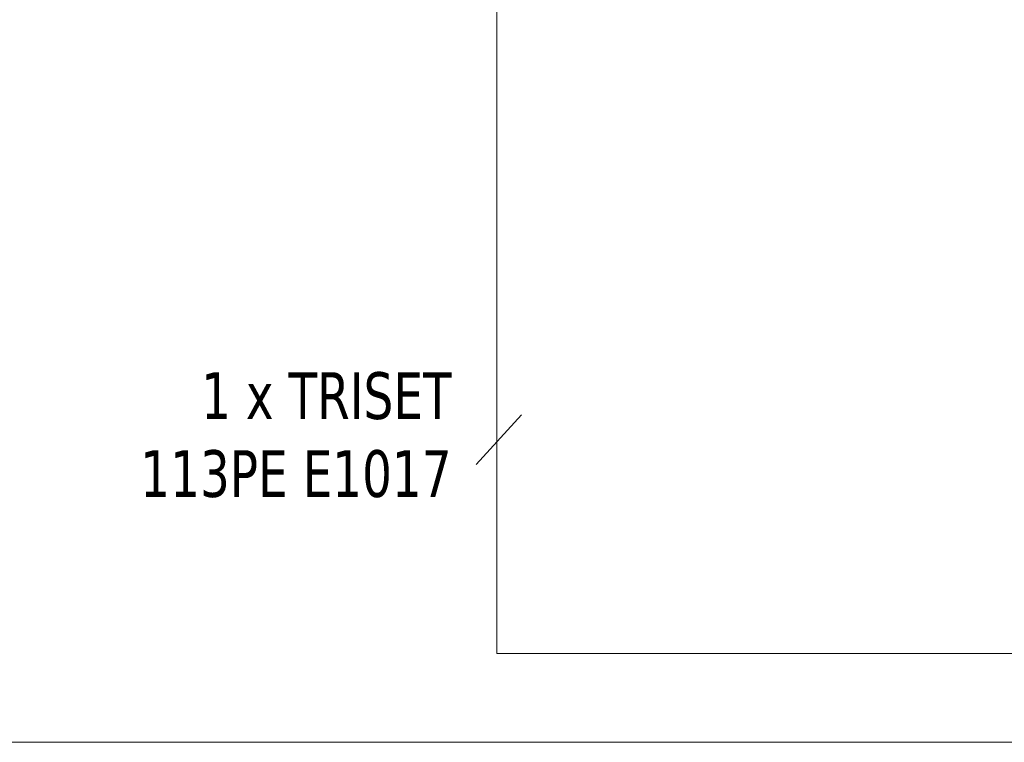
# Model space of a CAD drawing. Header units: millimetres. Extents: x 262469 to 275208, y -32539 to 9411.
# Tile 234 of 256: x 268027 to 268438, y -12484 to -12183. Entities that reach past the tile are written whole.
import ezdxf

# ---------------------------------------------------------------- set-up
doc = ezdxf.new("R2010")
doc.units = ezdxf.units.MM
doc.header["$LTSCALE"] = 100
doc.layers.add('$ IE_TELETECHNIKA', color=5, linetype='Continuous', lineweight=30)
doc.styles.add('TAHOMA', font='tahoma.ttf', dxfattribs={"width": 0.85})

msp = doc.modelspace()

# ---------------------------------------------------------------- linework, layer by layer
at = {"layer": '$ IE_TELETECHNIKA', "color": 0, "linetype": 'Continuous', "lineweight": 5, "ltscale": 4}
for p, q in [((268226.47, -12447.27), (268226.47, -12157.63)), ((268226.47, -12447.27), (268587.01, -12447.27)), ((268226.47, -12447.27), (268246.47, -12447.27)), ((268010.47, -12484.27), (268549.95, -12484.27))]:
    msp.add_line(p, q, dxfattribs=at)
at = {"layer": '$ IE_TELETECHNIKA', "color": 7, "linetype": 'Continuous', "lineweight": 5}
msp.add_line((268217.79, -12368.48), (268236.67, -12347.73), dxfattribs=at)

# ---------------------------------------------------------------- texts
at = {"layer": '$ IE_TELETECHNIKA', "color": 7, "insert": (268207.57, -12329.96), "char_height": 19.5003, "attachment_point": 3, "style": 'TAHOMA'}
msp.add_mtext('1 x TRISET\\P113PE E1017', dxfattribs=at)

doc.saveas('drawing.dxf')
